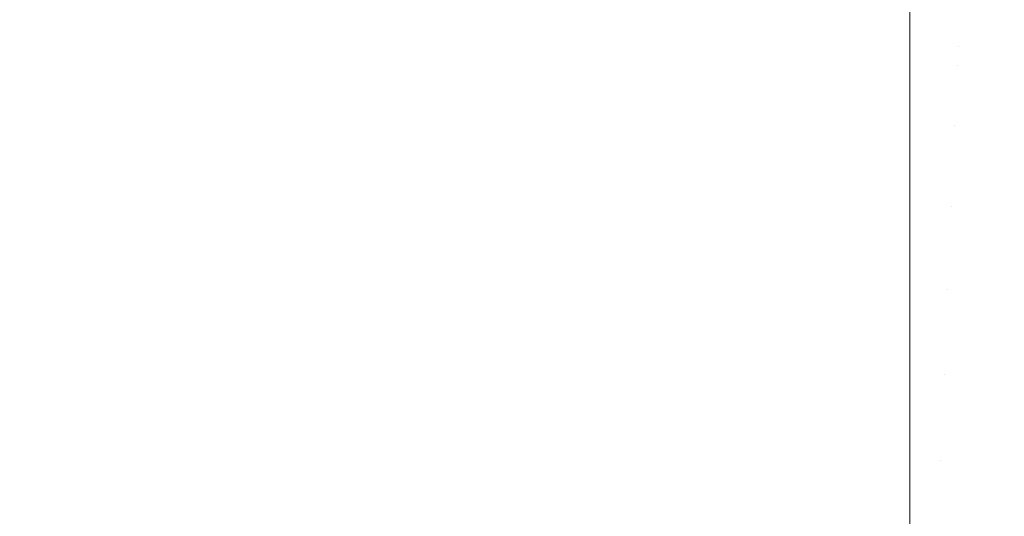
# Model space of a CAD drawing. Header units: centimetres. Extents: x -25.9 to 27.4, y -21.7 to -19.9.
# Tile 191 of 202: x 27.2713 to 27.3169, y -19.9293 to -19.9063. Entities that reach past the tile are written whole.
import ezdxf

# ---------------------------------------------------------------- set-up
doc = ezdxf.new("R2010")
doc.units = ezdxf.units.CM
doc.header["$LTSCALE"] = 2.54
doc.layers.add('Lucido design-1', color=7, linetype='Continuous')

# ---------------------------------------------------------------- blocks, each defined once
blk = doc.blocks.new('Gruppo-5-1')
at = {"color": 7, "linetype": 'Continuous', "lineweight": 9}
for points, invisible_edges in [([(-25.787481, -19.903908, 876.40417), (-25.787481, -19.906281, 876.405706), (27.312519, -19.906281, 876.405706), (27.312519, -19.903908, 876.40417)], 10), ([(27.314748, -19.907519, 876.406476), (27.314899, -19.903958, 876.40417), (27.312519, -19.903908, 876.40417), (27.312519, -19.906281, 876.405706)], 11), ([(27.314748, -19.907519, 876.406476), (27.316974, -19.907661, 876.406476), (27.317276, -19.90411, 876.40417), (27.314899, -19.903958, 876.40417)], 15), ([(27.314856, -19.904976, 875.637916), (27.314711, -19.908402, 875.635751), (27.312519, -19.908355, 875.635751), (27.312519, -19.906281, 875.637061)], 11), ([(27.314856, -19.904976, 875.637916), (27.317189, -19.905125, 875.637916), (27.316899, -19.908542, 875.635751), (27.314711, -19.908402, 875.635751)], 15), ([(27.312519, -19.907471, 876.406476), (27.312519, -19.906281, 876.405706), (-25.787481, -19.906281, 876.405706), (-25.787481, -19.907471, 876.406476)], 10), ([(9.612519, -19.908355, 875.635751), (9.612519, -19.906281, 875.637061), (27.312519, -19.906281, 875.637061), (27.312519, -19.908355, 875.635751)], 10), ([(27.312519, -19.906281, 876.405706), (27.312519, -19.907471, 876.406476), (27.314748, -19.907519, 876.406476)], 10), ([(-25.787481, -19.907471, 876.406476), (-25.787481, -19.91001, 876.407969), (27.312519, -19.91001, 876.407969), (27.312519, -19.907471, 876.406476)], 10), ([(27.314593, -19.911178, 876.408631), (27.314748, -19.907519, 876.406476), (27.312519, -19.907471, 876.406476), (27.312519, -19.91001, 876.407969)], 11), ([(27.314593, -19.911178, 876.408631), (27.316663, -19.91131, 876.408631), (27.316974, -19.907661, 876.406476), (27.314748, -19.907519, 876.406476)], 15), ([(27.316663, -19.91131, 876.408631), (27.318726, -19.91153, 876.408631), (27.319191, -19.907897, 876.406476), (27.316974, -19.907661, 876.406476)], 15), ([(27.312519, -19.908355, 875.635751), (27.312519, -19.91001, 875.634799), (9.612519, -19.91001, 875.634799), (9.612519, -19.908355, 875.635751)], 10), ([(27.312519, -19.91001, 875.634799), (27.312519, -19.908355, 875.635751), (27.314711, -19.908402, 875.635751)], 10), ([(27.314711, -19.908402, 875.635751), (27.314562, -19.911909, 875.63373), (27.312519, -19.911866, 875.63373), (27.312519, -19.91001, 875.634799)], 11), ([(27.314711, -19.908402, 875.635751), (27.316899, -19.908542, 875.635751), (27.316601, -19.912039, 875.63373), (27.314562, -19.911909, 875.63373)], 15), ([(27.316899, -19.908542, 875.635751), (27.319079, -19.908774, 875.635751), (27.318633, -19.912256, 875.63373), (27.316601, -19.912039, 875.63373)], 15), ([(27.312519, -19.911134, 876.408631), (27.312519, -19.91001, 876.407969), (-25.787481, -19.91001, 876.407969), (-25.787481, -19.911134, 876.408631)], 10), ([(9.612519, -19.911866, 875.63373), (9.612519, -19.91001, 875.634799), (27.312519, -19.91001, 875.634799), (27.312519, -19.911866, 875.63373)], 10), ([(27.312519, -19.91001, 876.407969), (27.312519, -19.911134, 876.408631), (27.314593, -19.911178, 876.408631)], 10), ([(-25.787481, -19.911134, 876.408631), (-25.787481, -19.913834, 876.410068), (27.312519, -19.913834, 876.410068), (27.312519, -19.911134, 876.408631)], 10), ([(27.314433, -19.91493, 876.410631), (27.314593, -19.911178, 876.408631), (27.312519, -19.911134, 876.408631), (27.312519, -19.913834, 876.410068)], 11), ([(27.314433, -19.91493, 876.410631), (27.316344, -19.915052, 876.410631), (27.316663, -19.91131, 876.408631), (27.314593, -19.911178, 876.408631)], 15), ([(27.316344, -19.915052, 876.410631), (27.318249, -19.915255, 876.410631), (27.318726, -19.91153, 876.408631), (27.316663, -19.91131, 876.408631)], 15), ([(27.312519, -19.911866, 875.63373), (27.312519, -19.913835, 875.6327), (9.612519, -19.913835, 875.6327), (9.612519, -19.911866, 875.63373)], 10), ([(27.312519, -19.913835, 875.6327), (27.312519, -19.911866, 875.63373), (27.314562, -19.911909, 875.63373), (27.314409, -19.915492, 875.631854)], 14), ([(27.314562, -19.911909, 875.63373), (27.316601, -19.912039, 875.63373), (27.316297, -19.915612, 875.631854), (27.314409, -19.915492, 875.631854)], 15), ([(27.316601, -19.912039, 875.63373), (27.318633, -19.912256, 875.63373), (27.318177, -19.915812, 875.631854), (27.316297, -19.915612, 875.631854)], 15), ([(27.312519, -19.914889, 876.410631), (27.312519, -19.913834, 876.410068), (-25.787481, -19.913834, 876.410068), (-25.787481, -19.914889, 876.410631)], 10), ([(9.612519, -19.915452, 875.631854), (9.612519, -19.913835, 875.6327), (27.312519, -19.913835, 875.6327), (27.312519, -19.915452, 875.631854)], 10), ([(27.312519, -19.913834, 876.410068), (27.312519, -19.914889, 876.410631), (27.314433, -19.91493, 876.410631)], 10), ([(27.314409, -19.915492, 875.631854), (27.312519, -19.915452, 875.631854), (27.312519, -19.913835, 875.6327)], 9), ([(-25.787481, -19.914889, 876.410631), (-25.787481, -19.917746, 876.411999), (27.312519, -19.917746, 876.411999), (27.312519, -19.914889, 876.410631)], 10), ([(27.31427, -19.918769, 876.412471), (27.314433, -19.91493, 876.410631), (27.312519, -19.914889, 876.410631), (27.312519, -19.917746, 876.411999)], 11), ([(27.31427, -19.918769, 876.412471), (27.316019, -19.91888, 876.412471), (27.316344, -19.915052, 876.410631), (27.314433, -19.91493, 876.410631)], 15), ([(27.312519, -19.915452, 875.631854), (27.312519, -19.917746, 875.63077), (9.612519, -19.917746, 875.63077), (9.612519, -19.915452, 875.631854)], 10), ([(27.312519, -19.917746, 875.63077), (27.312519, -19.915452, 875.631854), (27.314409, -19.915492, 875.631854), (27.314254, -19.919143, 875.630127)], 14), ([(27.316019, -19.91888, 876.412471), (27.317761, -19.919066, 876.412471), (27.318249, -19.915255, 876.410631), (27.316344, -19.915052, 876.410631)], 15), ([(27.314409, -19.915492, 875.631854), (27.316297, -19.915612, 875.631854), (27.315987, -19.919254, 875.630127), (27.314254, -19.919143, 875.630127)], 15), ([(27.316297, -19.915612, 875.631854), (27.318177, -19.915812, 875.631854), (27.317713, -19.919437, 875.630127), (27.315987, -19.919254, 875.630127)], 15), ([(27.312519, -19.918732, 876.412471), (27.312519, -19.917746, 876.411999), (-25.787481, -19.917746, 876.411999), (-25.787481, -19.918732, 876.412471)], 10), ([(9.612519, -19.919106, 875.630127), (9.612519, -19.917746, 875.63077), (27.312519, -19.917746, 875.63077), (27.312519, -19.919106, 875.630127)], 10), ([(27.312519, -19.917746, 876.411999), (27.312519, -19.918732, 876.412471), (27.31427, -19.918769, 876.412471)], 10), ([(27.314254, -19.919143, 875.630127), (27.312519, -19.919106, 875.630127), (27.312519, -19.917746, 875.63077)], 9), ([(-25.787481, -19.918732, 876.412471), (-25.787481, -19.921738, 876.413756), (27.312519, -19.921738, 876.413756), (27.312519, -19.918732, 876.412471)], 10), ([(27.312519, -19.919106, 875.630127), (27.312519, -19.921738, 875.629011), (9.612519, -19.921738, 875.629011), (9.612519, -19.919106, 875.630127)], 10), ([(27.314104, -19.922688, 876.414148), (27.31427, -19.918769, 876.412471), (27.312519, -19.918732, 876.412471), (27.312519, -19.921738, 876.413756)], 11), ([(27.312519, -19.921738, 875.629011), (27.312519, -19.919106, 875.630127), (27.314254, -19.919143, 875.630127), (27.314097, -19.922857, 875.628551)], 14), ([(27.314104, -19.922688, 876.414148), (27.315686, -19.922789, 876.414148), (27.316019, -19.91888, 876.412471), (27.31427, -19.918769, 876.412471)], 15), ([(27.315686, -19.922789, 876.414148), (27.317262, -19.922957, 876.414148), (27.317761, -19.919066, 876.412471), (27.316019, -19.91888, 876.412471)], 15), ([(27.314254, -19.919143, 875.630127), (27.315987, -19.919254, 875.630127), (27.315672, -19.922957, 875.628551), (27.314097, -19.922857, 875.628551)], 15), ([(27.315987, -19.919254, 875.630127), (27.317713, -19.919437, 875.630127), (27.317241, -19.923124, 875.628551), (27.315672, -19.922957, 875.628551)], 15), ([(27.312519, -19.922654, 876.414148), (27.312519, -19.921738, 876.413756), (-25.787481, -19.921738, 876.413756), (-25.787481, -19.922654, 876.414148)], 10), ([(9.612519, -19.922823, 875.628551), (9.612519, -19.921738, 875.629011), (27.312519, -19.921738, 875.629011), (27.312519, -19.922823, 875.628551)], 10), ([(27.312519, -19.921738, 876.413756), (27.312519, -19.922654, 876.414148), (27.314104, -19.922688, 876.414148)], 10), ([(27.314097, -19.922857, 875.628551), (27.312519, -19.922823, 875.628551), (27.312519, -19.921738, 875.629011)], 9), ([(-25.787481, -19.922654, 876.414148), (-25.787481, -19.925803, 876.415338), (27.312519, -19.925803, 876.415338), (27.312519, -19.922654, 876.414148)], 10), ([(27.313934, -19.92668, 876.415659), (27.314104, -19.922688, 876.414148), (27.312519, -19.922654, 876.414148), (27.312519, -19.925803, 876.415338)], 11), ([(27.313934, -19.92668, 876.415659), (27.315347, -19.92677, 876.415659), (27.315686, -19.922789, 876.414148), (27.314104, -19.922688, 876.414148)], 15), ([(27.312519, -19.922823, 875.628551), (27.312519, -19.925803, 875.627427), (9.612519, -19.925803, 875.627427), (9.612519, -19.922823, 875.628551)], 10), ([(27.312519, -19.925803, 875.627427), (27.312519, -19.922823, 875.628551), (27.314097, -19.922857, 875.628551), (27.313936, -19.926627, 875.627127)], 14), ([(27.314097, -19.922857, 875.628551), (27.315672, -19.922957, 875.628551), (27.315352, -19.926717, 875.627127), (27.313936, -19.926627, 875.627127)], 15), ([(27.315347, -19.92677, 876.415659), (27.316755, -19.92692, 876.415659), (27.317262, -19.922957, 876.414148), (27.315686, -19.922789, 876.414148)], 15), ([(27.315672, -19.922957, 875.628551), (27.317241, -19.923124, 875.628551), (27.316762, -19.926867, 875.627127), (27.315352, -19.926717, 875.627127)], 15), ([(27.316755, -19.92692, 876.415659), (27.318155, -19.92713, 876.415659), (27.31883, -19.923191, 876.414148), (27.317262, -19.922957, 876.414148)], 15), ([(27.317241, -19.923124, 875.628551), (27.318802, -19.923358, 875.628551), (27.318164, -19.927077, 875.627127), (27.316762, -19.926867, 875.627127)], 15), ([(27.312519, -19.92665, 876.415659), (27.312519, -19.925803, 876.415338), (-25.787481, -19.925803, 876.415338), (-25.787481, -19.92665, 876.415659)], 10), ([(9.612519, -19.926597, 875.627127), (9.612519, -19.925803, 875.627427), (27.312519, -19.925803, 875.627427), (27.312519, -19.926597, 875.627127)], 10), ([(27.312519, -19.925803, 876.415338), (27.312519, -19.92665, 876.415659), (27.313934, -19.92668, 876.415659)], 10), ([(27.313936, -19.926627, 875.627127), (27.312519, -19.926597, 875.627127), (27.312519, -19.925803, 875.627427)], 9), ([(-25.787481, -19.92665, 876.415659), (-25.787481, -19.929934, 876.416742), (27.312519, -19.929934, 876.416742), (27.312519, -19.92665, 876.415659)], 10), ([(27.312519, -19.926597, 875.627127), (27.312519, -19.929932, 875.62602), (9.612519, -19.929932, 875.62602), (9.612519, -19.926597, 875.627127)], 10), ([(27.312519, -19.929932, 875.62602), (27.312519, -19.926597, 875.627127), (27.313936, -19.926627, 875.627127), (27.313774, -19.930447, 875.625858)], 14), ([(27.313762, -19.93074, 876.416999), (27.313934, -19.92668, 876.415659), (27.312519, -19.92665, 876.415659), (27.312519, -19.929934, 876.416742)], 11), ([(27.313762, -19.93074, 876.416999), (27.315002, -19.930819, 876.416999), (27.315347, -19.92677, 876.415659), (27.313934, -19.92668, 876.415659)], 15), ([(27.313936, -19.926627, 875.627127), (27.315352, -19.926717, 875.627127), (27.315027, -19.930527, 875.625858), (27.313774, -19.930447, 875.625858)], 15), ([(27.315002, -19.930819, 876.416999), (27.316239, -19.93095, 876.416999), (27.316755, -19.92692, 876.415659), (27.315347, -19.92677, 876.415659)], 15), ([(27.315352, -19.926717, 875.627127), (27.316762, -19.926867, 875.627127), (27.316276, -19.93066, 875.625858), (27.315027, -19.930527, 875.625858)], 15), ([(27.316239, -19.93095, 876.416999), (27.317468, -19.931134, 876.416999), (27.318155, -19.92713, 876.415659), (27.316755, -19.92692, 876.415659)], 15), ([(27.316762, -19.926867, 875.627127), (27.318164, -19.927077, 875.627127), (27.317518, -19.930845, 875.625858), (27.316276, -19.93066, 875.625858)], 15)]:
    blk.add_3dface(points, dxfattribs=dict(at, invisible_edges=invisible_edges))

msp = doc.modelspace()

# ---------------------------------------------------------------- block references
at = {"layer": 'Lucido design-1', "color": 7}
msp.add_blockref('Gruppo-5-1', (0, 0), dxfattribs=at)

doc.saveas('drawing.dxf')
